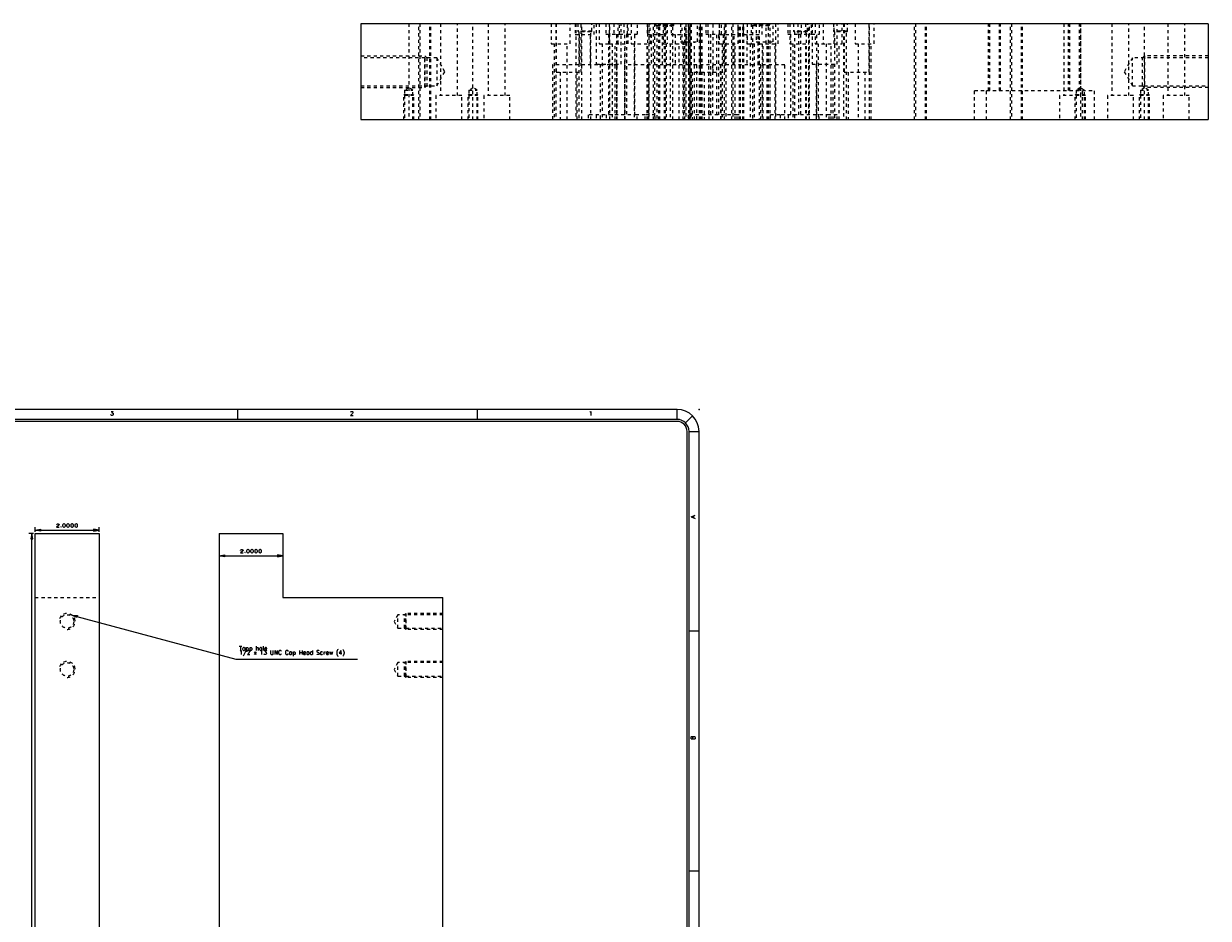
# Model space of a CAD drawing. Header units: inches. Extents: x 3 to 289, y 4 to 291.
# Tile 159 of 256: x 152 to 189, y 33 to 61. Entities that reach past the tile are written whole.
import ezdxf
from ezdxf.enums import TextEntityAlignment as Align

# ---------------------------------------------------------------- set-up
doc = ezdxf.new("R2010")
doc.units = ezdxf.units.IN
doc.header["$LTSCALE"] = 0.5
doc.header["$MEASUREMENT"] = 0
doc.linetypes.add('HIDDEN', pattern=[0.225, 0.15, -0.075])
for name, color, linetype in [('DST', 7, 'Continuous'), ('MFB', 7, 'Continuous'), ('PLOTVIEW1', 7, 'Continuous')]:
    doc.layers.add(name, color=color, linetype=linetype)
doc.styles.add('VERO0-Simplex', font='simplex_.ttf')
doc.styles.add('VERO5-RomanD', font='romand__.ttf')

# ---------------------------------------------------------------- blocks, each defined once
blk = doc.blocks.new('ArrowheadClosed')
at = {"color": 0}
for p, q in [((0, 0), (-1, 0.18)), ((-1, 0.18), (-1, -0.18)), ((-1, -0.18), (0, 0))]:
    blk.add_line(p, q, dxfattribs=at)

msp = doc.modelspace()

# ---------------------------------------------------------------- linework, layer by layer
at = {"layer": 'DST', "color": 56, "linetype": 'Continuous'}
for p, q in [((152.696, 44.703), (152.696, 44.853)), ((154.696, 44.703), (154.696, 44.853)), ((152.646, 44.653), (152.496, 44.653)), ((152.596, 18.153), (152.596, 44.653)), ((152.696, 44.753), (154.696, 44.753))]:
    msp.add_line(p, q, dxfattribs=at)
at = {"layer": 'DST', "color": 9, "linetype": 'Continuous'}
for p, q in [((152.696, 44.653), (154.696, 44.653)), ((152.696, 18.153), (152.696, 44.653)), ((154.696, 44.653), (154.696, 18.153))]:
    msp.add_line(p, q, dxfattribs=at)
at = {"layer": 'DST', "color": 254, "linetype": 'HIDDEN'}
msp.add_line((152.696, 42.653), (154.696, 42.653), dxfattribs=at)
for centre in [(153.696, 41.903), (153.696, 40.403)]:
    msp.add_circle(centre, 0.211, dxfattribs=at)
for centre in [(153.696, 41.903), (153.696, 40.403)]:
    msp.add_arc(centre, 0.25, 270, 180, dxfattribs=at)
at = {"layer": 'MFB', "color": 254, "linetype": 'Continuous'}
for p, q in [((162.886, 60.589), (162.886, 57.589)), ((189.386, 60.589), (162.886, 60.589)), ((189.386, 60.589), (189.386, 57.589)), ((162.886, 57.589), (189.386, 57.589))]:
    msp.add_line(p, q, dxfattribs=at)
at = {"layer": 'MFB', "color": 254, "linetype": 'HIDDEN'}
for p, q in [((164.386, 60.589), (164.386, 57.589)), ((164.698, 57.589), (164.698, 60.589)), ((164.729, 60.589), (164.729, 57.589)), ((165.042, 57.589), (165.042, 60.589)), ((165.073, 57.589), (165.073, 60.589)), ((165.37, 60.589), (165.37, 58.339)), ((165.901, 58.339), (165.901, 60.589)), ((166.386, 57.589), (166.386, 60.589)), ((166.87, 60.589), (166.87, 58.339)), ((167.401, 58.339), (167.401, 60.589)), ((168.839, 60.589), (168.839, 59.964)), ((168.979, 60.589), (168.979, 57.589)), ((168.995, 60.589), (168.995, 59.069)), ((169.433, 59.964), (169.433, 60.589)), ((169.59, 60.589), (169.59, 60.248)), ((169.604, 60.589), (169.604, 57.589)), ((169.667, 60.589), (169.667, 60.357)), ((169.776, 59.069), (169.776, 60.589)), ((169.792, 57.589), (169.792, 60.589)), ((170.104, 60.357), (170.104, 60.589)), ((170.181, 60.248), (170.181, 60.589)), ((170.245, 60.589), (170.245, 59.319)), ((170.339, 60.589), (170.339, 59.964)), ((170.544, 60.589), (170.544, 60.258)), ((170.651, 60.589), (170.651, 59.964)), ((170.667, 57.589), (170.667, 60.589)), ((170.794, 60.589), (170.794, 60.258)), ((170.933, 59.964), (170.933, 60.589)), ((170.977, 60.258), (170.977, 60.589)), ((171.026, 59.319), (171.026, 60.589)), ((171.107, 60.589), (171.107, 60.258)), ((171.227, 60.258), (171.227, 60.589)), ((171.245, 59.964), (171.245, 60.589)), ((171.339, 60.589), (171.339, 59.964)), ((171.54, 60.258), (171.54, 60.589)), ((171.84, 60.589), (171.84, 60.248)), ((171.861, 57.589), (171.861, 60.589)), ((171.892, 60.589), (171.892, 57.589)), ((171.933, 59.964), (171.933, 60.589)), ((172.036, 57.589), (172.036, 60.589)), ((172.067, 60.589), (172.067, 57.589)), ((172.104, 60.589), (172.104, 60.544)), ((172.667, 60.544), (172.104, 60.544)), ((172.104, 60.544), (172.136, 60.526)), ((172.636, 60.526), (172.136, 60.526)), ((172.136, 60.526), (172.136, 57.589)), ((172.204, 57.589), (172.204, 60.589)), ((172.236, 57.589), (172.236, 60.589)), ((172.339, 60.589), (172.339, 59.964)), ((172.379, 57.589), (172.379, 60.589)), ((172.411, 57.589), (172.411, 60.589)), ((172.431, 60.248), (172.431, 60.589)), ((172.464, 60.589), (172.464, 59.964)), ((172.59, 60.589), (172.59, 60.248)), ((172.636, 60.526), (172.667, 60.544)), ((172.636, 57.589), (172.636, 60.526)), ((172.667, 60.544), (172.667, 60.589)), ((172.875, 60.589), (172.875, 60.026)), ((172.933, 59.964), (172.933, 60.589)), ((173.011, 57.589), (173.011, 60.589)), ((173.05, 60.589), (173.05, 57.589)), ((173.058, 59.964), (173.058, 60.589)), ((173.12, 60.589), (173.12, 59.069)), ((173.136, 57.589), (173.136, 60.589)), ((173.167, 60.589), (173.167, 57.589)), ((173.181, 60.248), (173.181, 60.589)), ((173.186, 57.589), (173.186, 60.589)), ((173.217, 60.589), (173.217, 57.589)), ((173.407, 60.026), (173.407, 60.589)), ((173.472, 57.589), (173.472, 60.589)), ((173.479, 57.589), (173.479, 60.589)), ((173.495, 60.589), (173.495, 59.069)), ((173.511, 57.589), (173.511, 60.589)), ((173.511, 57.589), (173.511, 60.589)), ((173.529, 57.589), (173.529, 60.589)), ((173.561, 57.589), (173.561, 60.589)), ((173.669, 60.589), (173.669, 60.258)), ((173.732, 60.589), (173.732, 60.258)), ((173.901, 59.069), (173.901, 60.589)), ((174.089, 60.589), (174.089, 59.964)), ((174.09, 60.589), (174.09, 60.248)), ((174.102, 60.258), (174.102, 60.589)), ((174.165, 60.258), (174.165, 60.589)), ((174.261, 57.589), (174.261, 60.589)), ((174.276, 59.069), (174.276, 60.589)), ((174.3, 60.589), (174.3, 57.589)), ((174.486, 57.589), (174.486, 60.589)), ((174.517, 60.589), (174.517, 57.589)), ((174.681, 60.248), (174.681, 60.589)), ((174.683, 59.964), (174.683, 60.589)), ((174.722, 57.589), (174.722, 60.589)), ((174.761, 57.589), (174.761, 60.589)), ((174.829, 57.589), (174.829, 60.589)), ((174.84, 60.589), (174.84, 60.248)), ((174.861, 57.589), (174.861, 60.589)), ((174.964, 60.589), (174.964, 59.964)), ((175.089, 60.589), (175.089, 59.964)), ((175.104, 60.589), (175.104, 60.544)), ((175.667, 60.544), (175.104, 60.544)), ((175.104, 60.544), (175.136, 60.526)), ((175.636, 60.526), (175.136, 60.526)), ((175.136, 60.526), (175.136, 57.589)), ((175.25, 60.589), (175.25, 60.026)), ((175.339, 60.589), (175.339, 59.964)), ((175.431, 60.248), (175.431, 60.589)), ((175.558, 59.964), (175.558, 60.589)), ((175.636, 60.526), (175.667, 60.544)), ((175.636, 57.589), (175.636, 60.526)), ((175.667, 60.544), (175.667, 60.589)), ((175.683, 59.964), (175.683, 60.589)), ((175.782, 60.026), (175.782, 60.589)), ((175.854, 60.589), (175.854, 57.589)), ((175.933, 59.964), (175.933, 60.589)), ((176.232, 60.589), (176.232, 60.258)), ((176.3, 60.589), (176.3, 59.964)), ((176.417, 60.589), (176.417, 60.357)), ((176.544, 60.589), (176.544, 60.258)), ((176.665, 60.258), (176.665, 60.589)), ((176.794, 60.589), (176.794, 60.258)), ((176.854, 60.357), (176.854, 60.589)), ((176.894, 59.964), (176.894, 60.589)), ((176.917, 57.589), (176.917, 60.589)), ((176.977, 60.258), (176.977, 60.589)), ((176.995, 60.589), (176.995, 59.319)), ((177.089, 60.589), (177.089, 59.964)), ((177.227, 60.258), (177.227, 60.589)), ((177.339, 60.589), (177.339, 59.964)), ((177.667, 60.589), (177.667, 60.357)), ((177.683, 59.964), (177.683, 60.589)), ((177.776, 59.319), (177.776, 60.589)), ((177.933, 59.964), (177.933, 60.589)), ((177.979, 60.589), (177.979, 57.589)), ((177.995, 60.589), (177.995, 59.069)), ((178.104, 60.357), (178.104, 60.589)), ((178.339, 60.589), (178.339, 59.964)), ((178.776, 59.069), (178.776, 60.589)), ((178.792, 57.589), (178.792, 60.589)), ((178.933, 59.964), (178.933, 60.589)), ((180.198, 57.589), (180.198, 60.589)), ((180.229, 60.589), (180.229, 57.589)), ((180.542, 57.589), (180.542, 60.589)), ((180.573, 57.589), (180.573, 60.589)), ((182.512, 58.497), (182.512, 60.589)), ((182.544, 60.589), (182.544, 58.497)), ((182.856, 58.497), (182.856, 60.589)), ((182.887, 58.497), (182.887, 60.589)), ((183.198, 57.589), (183.198, 60.589)), ((183.229, 60.589), (183.229, 57.589)), ((183.542, 57.589), (183.542, 60.589)), ((183.573, 57.589), (183.573, 60.589)), ((184.87, 60.589), (184.87, 58.339)), ((185.012, 58.497), (185.012, 60.589)), ((185.044, 60.589), (185.044, 58.497)), ((185.356, 58.497), (185.356, 60.589)), ((185.386, 60.589), (185.386, 57.589)), ((185.387, 58.497), (185.387, 60.589)), ((185.401, 58.339), (185.401, 60.589)), ((186.37, 60.589), (186.37, 58.339)), ((186.901, 58.339), (186.901, 60.589)), ((187.386, 57.589), (187.386, 60.589)), ((188.12, 60.589), (188.12, 58.339)), ((188.651, 58.339), (188.651, 60.589)), ((169.59, 60.248), (170.181, 60.248)), ((170.104, 60.357), (169.667, 60.357)), ((169.667, 60.357), (169.698, 60.339)), ((170.073, 60.339), (169.698, 60.339)), ((169.698, 60.339), (169.698, 57.589)), ((169.709, 60.248), (169.709, 59.303)), ((170.063, 59.303), (170.063, 60.248)), ((170.073, 60.339), (170.104, 60.357)), ((170.073, 57.589), (170.073, 60.339)), ((170.544, 60.258), (170.977, 60.258)), ((170.631, 60.258), (170.631, 57.738)), ((170.881, 60.258), (170.881, 57.738)), ((170.891, 57.738), (170.891, 60.258)), ((170.977, 60.258), (171.227, 60.258)), ((171.141, 57.738), (171.141, 60.258)), ((171.193, 60.258), (171.193, 57.738)), ((171.227, 60.258), (171.54, 60.258)), ((171.453, 57.738), (171.453, 60.258)), ((171.84, 60.248), (172.431, 60.248)), ((171.959, 60.248), (171.959, 59.303)), ((172.313, 59.303), (172.313, 60.248)), ((172.59, 60.248), (173.181, 60.248)), ((172.709, 60.248), (172.709, 59.303)), ((172.875, 60.026), (173.407, 60.026)), ((172.969, 60.026), (172.969, 57.589)), ((173.063, 59.303), (173.063, 60.248)), ((173.313, 57.589), (173.313, 60.026)), ((173.669, 60.258), (174.102, 60.258)), ((173.756, 60.258), (173.756, 57.738)), ((173.818, 60.258), (173.818, 57.738)), ((174.016, 57.738), (174.016, 60.258)), ((174.078, 57.738), (174.078, 60.258)), ((174.09, 60.248), (174.681, 60.248)), ((174.102, 60.258), (174.165, 60.258)), ((174.209, 60.248), (174.209, 59.303)), ((174.563, 59.303), (174.563, 60.248)), ((174.84, 60.248), (175.431, 60.248)), ((174.959, 60.248), (174.959, 59.303)), ((175.25, 60.026), (175.782, 60.026)), ((175.313, 59.303), (175.313, 60.248)), ((175.344, 60.026), (175.344, 57.589)), ((175.688, 57.589), (175.688, 60.026)), ((176.232, 60.258), (176.544, 60.258)), ((176.318, 60.258), (176.318, 57.738)), ((176.854, 60.357), (176.417, 60.357)), ((176.417, 60.357), (176.448, 60.339)), ((176.823, 60.339), (176.448, 60.339)), ((176.448, 60.339), (176.448, 57.589)), ((176.544, 60.258), (176.977, 60.258)), ((176.578, 57.738), (176.578, 60.258)), ((176.631, 60.258), (176.631, 57.738)), ((176.823, 60.339), (176.854, 60.357)), ((176.823, 57.589), (176.823, 60.339)), ((176.881, 60.258), (176.881, 57.738)), ((176.891, 57.738), (176.891, 60.258)), ((176.977, 60.258), (177.227, 60.258)), ((177.141, 57.738), (177.141, 60.258)), ((178.104, 60.357), (177.667, 60.357)), ((177.667, 60.357), (177.698, 60.339)), ((178.073, 60.339), (177.698, 60.339)), ((177.698, 60.339), (177.698, 57.589)), ((178.073, 60.339), (178.104, 60.357)), ((178.073, 57.589), (178.073, 60.339)), ((168.839, 59.964), (169.433, 59.964)), ((168.933, 59.964), (168.933, 57.589)), ((169.339, 57.589), (169.339, 59.964)), ((170.339, 59.964), (170.651, 59.964)), ((170.433, 59.964), (170.433, 57.589)), ((170.651, 59.964), (171.245, 59.964)), ((170.745, 59.964), (170.745, 57.589)), ((170.839, 57.589), (170.839, 59.964)), ((171.151, 57.589), (171.151, 59.964)), ((171.339, 59.964), (171.933, 59.964)), ((171.433, 59.964), (171.433, 57.589)), ((171.839, 57.589), (171.839, 59.964)), ((172.339, 59.964), (172.933, 59.964)), ((172.433, 59.964), (172.433, 57.589)), ((172.558, 59.964), (172.558, 57.589)), ((172.839, 57.589), (172.839, 59.964)), ((172.933, 59.964), (173.058, 59.964)), ((172.964, 57.589), (172.964, 59.964)), ((174.089, 59.964), (174.683, 59.964)), ((174.183, 59.964), (174.183, 57.589)), ((174.589, 57.589), (174.589, 59.964)), ((174.964, 59.964), (175.089, 59.964)), ((175.058, 59.964), (175.058, 57.589)), ((175.089, 59.964), (175.339, 59.964)), ((175.183, 59.964), (175.183, 57.589)), ((175.339, 59.964), (175.933, 59.964)), ((175.433, 59.964), (175.433, 57.589)), ((175.464, 57.589), (175.464, 59.964)), ((175.589, 57.589), (175.589, 59.964)), ((175.839, 57.589), (175.839, 59.964)), ((176.3, 59.964), (176.894, 59.964)), ((176.394, 59.964), (176.394, 57.589)), ((176.8, 57.589), (176.8, 59.964)), ((177.089, 59.964), (177.683, 59.964)), ((177.183, 59.964), (177.183, 57.589)), ((177.433, 59.964), (177.433, 57.589)), ((177.589, 57.589), (177.589, 59.964)), ((177.683, 59.964), (177.933, 59.964)), ((177.839, 57.589), (177.839, 59.964)), ((178.339, 59.964), (178.933, 59.964)), ((178.433, 59.964), (178.433, 57.589)), ((178.839, 57.589), (178.839, 59.964)), ((162.886, 59.589), (164.886, 59.589)), ((164.886, 59.526), (162.886, 59.526)), ((164.886, 58.589), (164.886, 59.589)), ((164.948, 59.526), (164.886, 59.589)), ((164.886, 59.526), (164.886, 58.651)), ((165.261, 59.526), (164.886, 59.526)), ((164.948, 59.526), (164.948, 58.651)), ((165.261, 59.526), (165.261, 58.651)), ((165.513, 59.089), (165.261, 59.526)), ((170.89, 59.303), (168.882, 59.303)), ((168.882, 59.303), (168.882, 57.589)), ((170.245, 59.319), (171.026, 59.319)), ((170.37, 59.319), (170.37, 57.589)), ((170.89, 57.589), (170.89, 59.303)), ((170.901, 57.589), (170.901, 59.319)), ((173.14, 59.303), (171.132, 59.303)), ((171.132, 59.303), (171.132, 57.589)), ((171.882, 59.303), (171.882, 57.589)), ((173.14, 57.589), (173.14, 59.303)), ((173.382, 59.303), (173.14, 59.303)), ((175.39, 59.303), (173.382, 59.303)), ((173.382, 59.303), (173.382, 57.589)), ((173.89, 57.589), (173.89, 59.303)), ((174.132, 59.303), (174.132, 57.589)), ((175.39, 57.589), (175.39, 59.303)), ((176.14, 59.303), (175.39, 59.303)), ((176.14, 57.589), (176.14, 59.303)), ((176.995, 59.319), (177.776, 59.319)), ((177.12, 59.319), (177.12, 57.589)), ((177.651, 57.589), (177.651, 59.319)), ((187.011, 59.526), (186.758, 59.089)), ((187.011, 58.651), (187.011, 59.526)), ((187.386, 59.526), (187.011, 59.526)), ((187.323, 59.526), (187.386, 59.589)), ((187.323, 58.651), (187.323, 59.526)), ((189.386, 59.589), (187.386, 59.589)), ((187.386, 59.589), (187.386, 58.589)), ((189.386, 59.526), (187.386, 59.526)), ((165.261, 58.651), (165.513, 59.089)), ((168.995, 59.069), (169.776, 59.069)), ((169.12, 59.069), (169.12, 57.589)), ((169.651, 57.589), (169.651, 59.069)), ((173.12, 59.069), (173.901, 59.069)), ((173.245, 59.069), (173.245, 57.589)), ((173.62, 59.069), (173.62, 57.589)), ((173.776, 57.589), (173.776, 59.069)), ((173.901, 59.069), (174.276, 59.069)), ((174.151, 57.589), (174.151, 59.069)), ((177.995, 59.069), (178.776, 59.069)), ((178.12, 59.069), (178.12, 57.589)), ((178.651, 57.589), (178.651, 59.069)), ((186.758, 59.089), (187.011, 58.651)), ((162.886, 58.651), (164.886, 58.651)), ((162.886, 58.589), (164.886, 58.589)), ((164.38, 58.582), (164.252, 58.508)), ((164.509, 58.508), (164.38, 58.582)), ((164.886, 58.651), (165.261, 58.651)), ((164.948, 58.651), (164.886, 58.589)), ((166.391, 58.582), (166.263, 58.508)), ((166.52, 58.508), (166.391, 58.582)), ((185.38, 58.582), (185.252, 58.508)), ((185.509, 58.508), (185.38, 58.582)), ((187.011, 58.651), (187.386, 58.651)), ((187.391, 58.582), (187.263, 58.508)), ((187.323, 58.651), (187.386, 58.589)), ((187.386, 58.651), (189.386, 58.651)), ((189.386, 58.589), (187.386, 58.589)), ((187.52, 58.508), (187.391, 58.582)), ((164.252, 58.379), (164.224, 58.351)), ((164.224, 57.589), (164.224, 58.351)), ((164.537, 58.351), (164.224, 58.351)), ((164.252, 58.508), (164.509, 58.508)), ((164.252, 58.508), (164.252, 58.351)), ((164.252, 58.379), (164.509, 58.379)), ((164.252, 58.351), (164.509, 58.351)), ((164.252, 58.351), (164.252, 57.589)), ((164.509, 58.351), (164.509, 58.508)), ((164.509, 58.379), (164.537, 58.351)), ((164.509, 57.589), (164.509, 58.351)), ((164.537, 57.589), (164.537, 58.351)), ((166.042, 58.339), (165.229, 58.339)), ((165.229, 58.339), (165.229, 57.589)), ((166.042, 57.589), (166.042, 58.339)), ((166.263, 58.379), (166.235, 58.351)), ((166.235, 57.589), (166.235, 58.351)), ((166.547, 58.351), (166.235, 58.351)), ((166.263, 58.508), (166.52, 58.508)), ((166.263, 58.508), (166.263, 58.351)), ((166.263, 58.379), (166.52, 58.379)), ((166.263, 58.351), (166.52, 58.351)), ((166.263, 58.351), (166.263, 57.589)), ((166.52, 58.351), (166.52, 58.508)), ((166.52, 58.379), (166.547, 58.351)), ((166.52, 57.589), (166.52, 58.351)), ((166.547, 57.589), (166.547, 58.351)), ((167.542, 58.339), (166.729, 58.339)), ((166.729, 58.339), (166.729, 57.589)), ((167.542, 57.589), (167.542, 58.339)), ((182.075, 57.589), (182.075, 58.497)), ((182.075, 58.497), (182.45, 58.497)), ((182.45, 58.497), (185.45, 58.497)), ((182.45, 57.589), (182.45, 58.497)), ((185.542, 58.339), (184.729, 58.339)), ((184.729, 58.339), (184.729, 57.589)), ((185.252, 58.379), (185.224, 58.351)), ((185.224, 57.589), (185.224, 58.351)), ((185.537, 58.351), (185.224, 58.351)), ((185.252, 58.508), (185.509, 58.508)), ((185.252, 58.508), (185.252, 58.351)), ((185.252, 58.379), (185.509, 58.379)), ((185.252, 58.351), (185.509, 58.351)), ((185.252, 58.351), (185.252, 57.589)), ((185.45, 57.589), (185.45, 58.497)), ((185.45, 58.497), (185.825, 58.497)), ((185.509, 58.351), (185.509, 58.508)), ((185.509, 58.379), (185.537, 58.351)), ((185.509, 57.589), (185.509, 58.351)), ((185.537, 57.589), (185.537, 58.351)), ((185.542, 57.589), (185.542, 58.339)), ((185.825, 57.589), (185.825, 58.497)), ((187.042, 58.339), (186.229, 58.339)), ((186.229, 58.339), (186.229, 57.589)), ((187.042, 57.589), (187.042, 58.339)), ((187.263, 58.379), (187.235, 58.351)), ((187.235, 57.589), (187.235, 58.351)), ((187.547, 58.351), (187.235, 58.351)), ((187.263, 58.508), (187.52, 58.508)), ((187.263, 58.508), (187.263, 58.351)), ((187.263, 58.379), (187.52, 58.379)), ((187.263, 58.351), (187.52, 58.351)), ((187.263, 58.351), (187.263, 57.589)), ((187.52, 58.351), (187.52, 58.508)), ((187.52, 58.379), (187.547, 58.351)), ((187.52, 57.589), (187.52, 58.351)), ((187.547, 57.589), (187.547, 58.351)), ((188.792, 58.339), (187.979, 58.339)), ((187.979, 58.339), (187.979, 57.589)), ((188.792, 57.589), (188.792, 58.339)), ((171.528, 57.738), (169.993, 57.738)), ((169.993, 57.738), (169.993, 57.589)), ((170.243, 57.738), (170.243, 57.589)), ((170.556, 57.738), (170.556, 57.589)), ((171.528, 57.589), (171.528, 57.738)), ((171.778, 57.738), (171.528, 57.738)), ((171.778, 57.589), (171.778, 57.738)), ((172.091, 57.738), (171.778, 57.738)), ((172.091, 57.589), (172.091, 57.738)), ((174.653, 57.738), (173.118, 57.738)), ((173.118, 57.738), (173.118, 57.589)), ((173.181, 57.738), (173.181, 57.589)), ((174.653, 57.589), (174.653, 57.738)), ((174.716, 57.738), (174.653, 57.738)), ((174.716, 57.589), (174.716, 57.738)), ((175.993, 57.738), (175.681, 57.738)), ((175.681, 57.738), (175.681, 57.589)), ((177.528, 57.738), (175.993, 57.738)), ((175.993, 57.738), (175.993, 57.589)), ((176.243, 57.738), (176.243, 57.589)), ((177.216, 57.589), (177.216, 57.738)), ((177.528, 57.589), (177.528, 57.738)), ((177.778, 57.738), (177.528, 57.738)), ((177.778, 57.589), (177.778, 57.738)), ((164.042, 42.114), (163.921, 41.903)), ((163.921, 41.903), (164.042, 41.692)), ((164.042, 41.692), (164.042, 42.114)), ((164.292, 42.114), (164.042, 42.114)), ((164.253, 42.114), (164.292, 42.153)), ((164.253, 41.692), (164.253, 42.114)), ((165.449, 42.153), (164.292, 42.153)), ((164.292, 42.153), (164.292, 41.653)), ((164.292, 41.692), (164.292, 42.114)), ((165.449, 42.114), (164.292, 42.114)), ((164.042, 41.692), (164.292, 41.692)), ((164.253, 41.692), (164.292, 41.653)), ((164.292, 41.692), (165.449, 41.692)), ((165.449, 41.653), (164.292, 41.653)), ((164.042, 40.614), (163.921, 40.403)), ((163.921, 40.403), (164.042, 40.192)), ((164.042, 40.192), (164.042, 40.614)), ((164.292, 40.614), (164.042, 40.614)), ((164.253, 40.614), (164.292, 40.653)), ((164.253, 40.192), (164.253, 40.614)), ((165.449, 40.653), (164.292, 40.653)), ((164.292, 40.653), (164.292, 40.153)), ((164.292, 40.192), (164.292, 40.614)), ((165.449, 40.614), (164.292, 40.614)), ((164.042, 40.192), (164.292, 40.192)), ((164.253, 40.192), (164.292, 40.153)), ((164.292, 40.192), (165.449, 40.192)), ((165.449, 40.153), (164.292, 40.153))]:
    msp.add_line(p, q, dxfattribs=at)
at = {"layer": 'MFB', "color": 9, "linetype": 'Continuous'}
for p, q in [((158.449, 44.653), (158.449, 18.153)), ((158.449, 44.653), (160.449, 44.653)), ((160.449, 44.653), (160.449, 42.653)), ((160.449, 42.653), (165.449, 42.653)), ((165.449, 20.153), (165.449, 42.653))]:
    msp.add_line(p, q, dxfattribs=at)
at = {"layer": 'MFB', "color": 56, "linetype": 'Continuous'}
for p, q in [((158.449, 44.603), (158.449, 43.849)), ((160.449, 44.603), (160.449, 43.849)), ((158.449, 43.949), (160.449, 43.949)), ((153.847, 42.102), (158.974, 40.728)), ((158.974, 40.728), (162.774, 40.728))]:
    msp.add_line(p, q, dxfattribs=at)
at = {"layer": 'PLOTVIEW1', "color": 97, "linetype": 'Continuous'}
for p, q in [((172.772, 48.53), (115.272, 48.53)), ((159.022, 48.53), (159.022, 48.218)), ((166.522, 48.53), (166.522, 48.218)), ((172.772, 48.218), (172.772, 48.53)), ((172.772, 48.218), (115.272, 48.218)), ((173.037, 48.108), (173.258, 48.329)), ((172.772, 48.155), (115.272, 48.155)), ((173.084, 5.343), (173.084, 47.843)), ((173.147, 5.343), (173.147, 47.843)), ((173.147, 47.843), (173.459, 47.843)), ((173.459, 5.343), (173.459, 47.843)), ((173.459, 41.593), (173.147, 41.593)), ((173.459, 34.093), (173.147, 34.093))]:
    msp.add_line(p, q, dxfattribs=at)
for radius in [0.688, 0.375, 0.313]:
    msp.add_arc((172.772, 47.843), radius, 0, 90, dxfattribs=at)
at = {"layer": 'PLOTVIEW1', "color": 56, "linetype": 'Continuous'}
msp.add_point((173.459, 48.53), dxfattribs=at)

# ---------------------------------------------------------------- block references
at = {"layer": 'DST', "color": 56, "linetype": 'Continuous', "xscale": 0.170138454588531, "yscale": 0.170138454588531, "zscale": 0.170138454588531, "rotation": 90}
msp.add_blockref('ArrowheadClosed', (152.596, 44.653), dxfattribs=at)
at = {"layer": 'DST', "color": 56, "linetype": 'Continuous', "extrusion": (0, 0, -1), "xscale": 0.170138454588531, "yscale": 0.170138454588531, "zscale": 0.170138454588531}
msp.add_blockref('ArrowheadClosed', (-152.696, 44.753), dxfattribs=at)
at = {"layer": 'DST', "color": 56, "linetype": 'Continuous', "xscale": 0.170138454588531, "yscale": 0.170138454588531, "zscale": 0.170138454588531}
msp.add_blockref('ArrowheadClosed', (154.696, 44.753), dxfattribs=at)
at = {"layer": 'MFB', "color": 56, "linetype": 'Continuous', "extrusion": (0, 0, -1), "xscale": 0.170138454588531, "yscale": 0.170138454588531, "zscale": 0.170138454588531}
msp.add_blockref('ArrowheadClosed', (-158.449, 43.949), dxfattribs=at)
at = {"layer": 'MFB', "color": 56, "linetype": 'Continuous', "xscale": 0.170138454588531, "yscale": 0.170138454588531, "zscale": 0.170138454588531}
msp.add_blockref('ArrowheadClosed', (160.449, 43.949), dxfattribs=at)
at = {"layer": 'MFB', "color": 56, "linetype": 'Continuous', "extrusion": (0, 0, -1), "xscale": 0.170138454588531, "yscale": 0.170138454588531, "zscale": 0.170138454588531, "rotation": 14.99999999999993}
msp.add_blockref('ArrowheadClosed', (-153.847, 42.102), dxfattribs=at)

# ---------------------------------------------------------------- texts
at = {"layer": 'DST', "color": 230, "linetype": 'Continuous', "style": 'VERO0-Simplex', "width": 1.358929}
msp.add_text('2.0000', height=0.1, dxfattribs=at).set_placement((153.346, 44.853), (154.046, 44.853), align=Align.FIT)
at = {"layer": 'MFB', "color": 7, "linetype": 'Continuous', "style": 'VERO0-Simplex', "width": 1.358929}
msp.add_text('2.0000', height=0.1, dxfattribs=at).set_placement((159.099, 44.049), (159.799, 44.049), align=Align.FIT)
at = {"layer": 'MFB', "color": 7, "linetype": 'Continuous', "insert": (159.074, 41.128), "char_height": 0.135, "attachment_point": 1, "line_spacing_factor": 0.575, "style": 'VERO0-Simplex'}
msp.add_mtext('Tapp hole\\P1/2 x 13 UNC Cap Head Screw (4)', dxfattribs=at)
at = {"layer": 'PLOTVIEW1', "color": 56, "linetype": 'Continuous', "style": 'VERO5-RomanD', "width": 0.999731}
for s, p, p2 in [('3', (155.042, 48.345), (155.159, 48.345)), ('2', (162.542, 48.345), (162.659, 48.345)), ('1', (170.006, 48.345), (170.124, 48.345))]:
    msp.add_text(s, height=0.125, dxfattribs=at).set_placement(p, p2, align=Align.FIT)
for s, p, p2 in [('A', (173.335, 45.113), (173.335, 45.23)), ('B', (173.335, 38.205), (173.335, 38.323))]:
    msp.add_text(s, height=0.125, rotation=90, dxfattribs=at).set_placement(p, p2, align=Align.FIT)

doc.saveas('drawing.dxf')
